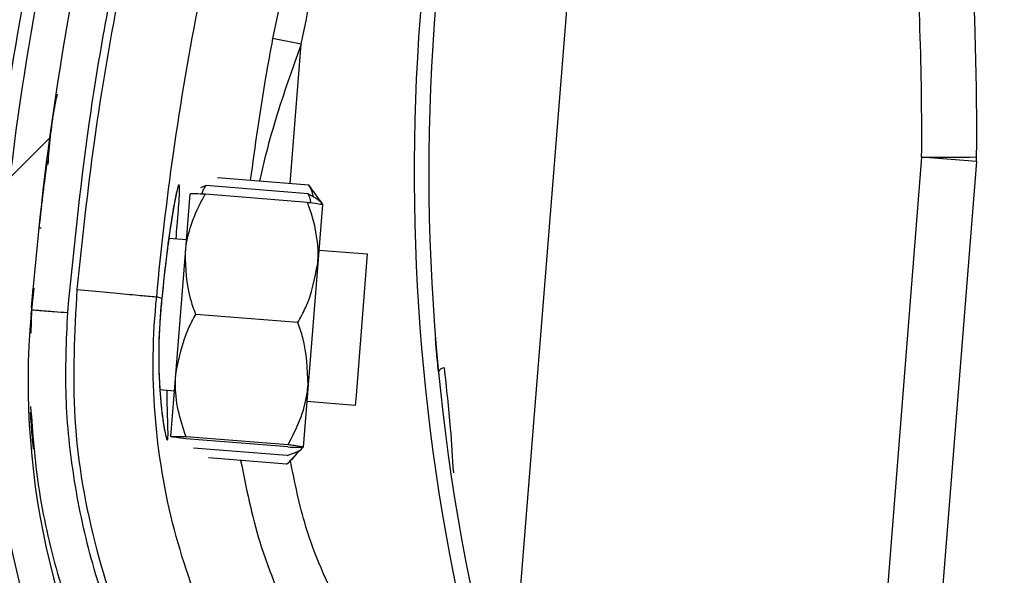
# Model space of a CAD drawing. Header units: inches. Extents: x 170 to 284, y 215 to 248.
# Tile 134 of 202: x 186.1453 to 186.2146, y 224.2889 to 224.328. Entities that reach past the tile are written whole.
import ezdxf

# ---------------------------------------------------------------- set-up
doc = ezdxf.new("R2010")
doc.units = ezdxf.units.IN
doc.header["$LTSCALE"] = 0.25
doc.header["$MEASUREMENT"] = 0
doc.layers.add('RH BENCH MOUNT', color=7, linetype='Continuous')
pattern_1 = [(45, (176.0930244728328, 218.320867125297), (-0.03026527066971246, 0.03026527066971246), [])]

msp = doc.modelspace()

# ---------------------------------------------------------------- hatches: boundary and pattern name
at = {"layer": 'RH BENCH MOUNT'}
h = msp.add_hatch(dxfattribs=at)
h.set_pattern_fill('ANSI31', color=256, scale=0.34241245, angle=2.8e-322, style=0)
h.set_pattern_definition([(45, (176.1263761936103, 218.320867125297), (-0.03026527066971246, 0.03026527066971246), [])])
edge = h.paths.add_edge_path(flags=0)
edge.add_arc((186.41301658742, 224.2130895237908), 0.021400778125, 89.9999999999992, 390.52248781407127, ccw=False)
edge.add_line((186.41301658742, 224.2344903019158), (186.485779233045, 224.2344903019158))
edge.add_arc((186.485779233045, 224.6453852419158), 0.4108949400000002, 270, 450.0000000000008)
edge.add_line((186.485779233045, 225.0562801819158), (186.00212164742, 225.0562801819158))
edge.add_arc((186.00212164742, 225.0605603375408), 0.004280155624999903, 180.0000000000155, 269.9999999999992, ccw=False)
edge.add_line((185.997841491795, 225.0605603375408), (185.997841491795, 225.1033618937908))
edge.add_arc((186.00212164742, 225.1033618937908), 0.004280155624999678, 360, 540, ccw=False)
edge.add_line((186.006401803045, 225.1033618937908), (186.006401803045, 225.0605603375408))
edge.add_line((186.006401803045, 225.0605603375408), (186.003169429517, 225.0605603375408))
edge.add_line((186.003169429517, 225.0605603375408), (186.003169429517, 225.1033618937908))
edge.add_arc((186.00212164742, 225.1033618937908), 0.001047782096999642, 360, 540.0000000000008)
edge.add_line((186.001073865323, 225.1033618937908), (186.001073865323, 225.0605603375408))
edge.add_arc((186.00212164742, 225.0605603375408), 0.001047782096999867, 180, 270)
edge.add_line((186.00212164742, 225.0595125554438), (186.485779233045, 225.0595125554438))
edge.add_arc((186.485779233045, 224.6453852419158), 0.4141273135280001, 269.9999999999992, 450, ccw=False)
edge.add_line((186.485779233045, 224.2312579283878), (186.41301658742, 224.2312579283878))
edge.add_arc((186.41301658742, 224.2130895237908), 0.018168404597, 450.0000000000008, 750.5224878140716)
edge.add_arc((186.4277648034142, 224.221784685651), 0.001047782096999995, 390.5224878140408, 495.0000000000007)
edge.add_line((186.4270239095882, 224.222525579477), (186.4183287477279, 224.2138304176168))
edge.add_line((186.4183287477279, 224.2138304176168), (186.4160431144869, 224.2161160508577))
edge.add_line((186.4160431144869, 224.2161160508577), (186.4247382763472, 224.224811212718))
edge.add_arc((186.4277648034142, 224.221784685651), 0.004280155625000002, 390.522487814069, 495.0000000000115, ccw=False)
h = msp.add_hatch(dxfattribs=at)
h.set_pattern_fill('ANSI31', color=256, scale=0.34241245, style=0)
h.set_pattern_definition(pattern_1)
edge = h.paths.add_edge_path(flags=0)
edge.add_line((186.4524275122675, 225.0520000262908), (186.1100150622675, 225.0520000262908))
edge.add_line((186.1100150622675, 225.0520000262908), (186.1100150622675, 225.0562801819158))
edge.add_line((186.1100150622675, 225.0562801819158), (186.4524275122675, 225.0562801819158))
edge.add_arc((186.4524275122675, 224.6453852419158), 0.4108949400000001, 269.9999999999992, 450, ccw=False)
edge.add_line((186.4524275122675, 224.2344903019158), (186.3796648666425, 224.2344903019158))
edge.add_line((186.3796648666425, 224.2344903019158), (186.3796648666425, 224.2387704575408))
edge.add_line((186.3796648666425, 224.2387704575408), (186.4524275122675, 224.2387704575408))
edge.add_arc((186.4524275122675, 224.6453852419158), 0.406614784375, 270, 450.0000000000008)
h = msp.add_hatch(dxfattribs=at)
h.set_pattern_fill('ANSI31', color=256, scale=0.34241245, angle=2.8e-322, style=0)
h.set_pattern_definition(pattern_1)
edge = h.paths.add_edge_path(flags=0)
edge.add_arc((186.1669971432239, 224.2148798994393), 0.001712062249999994, 445.455402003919, 467.6658223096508)
edge.add_line((186.1664775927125, 224.2165112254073), (186.1657450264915, 224.2188113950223))
edge.add_arc((186.1669971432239, 224.2148798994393), 0.004126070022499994, 445.4554020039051, 467.6658223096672, ccw=False)
edge.add_arc((186.1662917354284, 224.2060051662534), 0.01302879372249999, 396.9315693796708, 445.45540200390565, ccw=False)
edge.add_arc((186.1618095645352, 224.2032013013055), 0.01830194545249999, 355.45540200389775, 395.516775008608, ccw=False)
edge.add_arc((186.1683290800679, 224.2026830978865), 0.01176186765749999, 287.5962596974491, 355.45540200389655, ccw=False)
edge.add_arc((186.1662998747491, 224.2061075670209), 0.01566536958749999, 230.7124700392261, 290.88620181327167, ccw=False)
edge.add_arc((186.1721653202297, 224.2137821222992), 0.02532140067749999, 208.3096502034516, 231.4363353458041, ccw=False)
edge.add_arc((186.1635368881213, 224.2080789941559), 0.01504902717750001, 167.6111203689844, 204.77005164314, ccw=False)
edge.add_arc((186.1758215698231, 224.2057629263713), 0.02754708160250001, 448.763905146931, 528.3879757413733, ccw=False)
edge.add_arc((186.1754384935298, 224.2419974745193), 0.008748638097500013, 276.4140209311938, 423.3968342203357)
edge.add_arc((186.2001763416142, 224.3025811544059), 0.05672062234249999, 175.0260377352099, 248.465301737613, ccw=False)
edge.add_arc((186.3581052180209, 224.2912304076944), 0.2150521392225, 518.8814295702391, 535.6614556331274, ccw=False)
edge.add_arc((186.1840258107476, 224.3573809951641), 0.02884824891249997, 460.61424547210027, 516.869158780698, ccw=False)
edge.add_arc((186.1710761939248, 224.4131286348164), 0.0284373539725, 285.5759958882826, 339.1744695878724)
edge.add_arc((186.1835452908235, 224.4079469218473), 0.01494630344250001, 340.7468428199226, 396.0025941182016)
edge.add_arc((186.1799881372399, 224.4064091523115), 0.0187470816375, 393.4132765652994, 426.8950179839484)
edge.add_arc((186.1825893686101, 224.4110456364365), 0.0134739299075, 429.3329594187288, 467.7290477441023)
edge.add_arc((186.1805855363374, 224.4182465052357), 0.006011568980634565, 470.4379345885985, 491.1729756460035)
edge.add_arc((186.1897725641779, 224.4102342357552), 0.01816498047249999, 496.3546620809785, 535.455402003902)
edge.add_arc((186.1825703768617, 224.4108067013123), 0.01094007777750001, 535.4554020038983, 625.4554020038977)
edge.add_arc((186.1818514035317, 224.4017613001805), 0.001866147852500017, 265.4554020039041, 281.0976484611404)
edge.add_line((186.182210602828, 224.3999300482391), (186.1826752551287, 224.3975611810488))
edge.add_arc((186.1818514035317, 224.4017613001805), 0.004280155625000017, 265.4554020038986, 281.09764846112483, ccw=False)
edge.add_arc((186.1825703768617, 224.4108067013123), 0.01335408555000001, 175.4554020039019, 265.4554020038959, ccw=False)
edge.add_arc((186.1897725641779, 224.4102342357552), 0.020578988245, 496.06676031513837, 535.4554020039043, ccw=False)
edge.add_arc((186.1805855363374, 224.4182465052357), 0.008425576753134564, 470.0330691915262, 491.9551129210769, ccw=False)
edge.add_arc((186.1825893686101, 224.4110456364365), 0.01588793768, 429.1457042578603, 467.92598269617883, ccw=False)
edge.add_arc((186.1799881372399, 224.4064091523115), 0.02116108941, 393.5599327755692, 427.0325737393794, ccw=False)
edge.add_arc((186.1835452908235, 224.4079469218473), 0.01736031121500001, 340.63565013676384, 395.8212553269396, ccw=False)
edge.add_arc((186.1710761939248, 224.4131286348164), 0.030851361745, 285.3735592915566, 339.23493959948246, ccw=False)
edge.add_arc((186.1840258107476, 224.3573809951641), 0.02643424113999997, 460.3971115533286, 516.7790151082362)
edge.add_arc((186.3581052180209, 224.2912304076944), 0.21263813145, 518.8930704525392, 535.6650915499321)
edge.add_arc((186.2001763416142, 224.3025811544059), 0.05430661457, 535.0120286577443, 608.5699368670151)
edge.add_arc((186.1754384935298, 224.2419974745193), 0.01116264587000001, 275.516440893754, 423.9844891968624, ccw=False)
edge.add_arc((186.1758215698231, 224.2057629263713), 0.02513307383, 448.4268021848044, 528.4260597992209)
edge.add_arc((186.1635368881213, 224.2080789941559), 0.01263501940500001, 527.5384492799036, 564.4380987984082)
edge.add_arc((186.1721653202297, 224.2137821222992), 0.022907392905, 208.499708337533, 231.4751172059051)
edge.add_arc((186.1662998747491, 224.2061075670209), 0.01325136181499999, 230.6476424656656, 291.190651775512)
edge.add_arc((186.1683290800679, 224.2026830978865), 0.009347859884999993, 287.1779261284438, 355.4554020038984)
edge.add_arc((186.1618095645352, 224.2032013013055), 0.01588793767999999, 355.4554020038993, 395.4075808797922)
edge.add_arc((186.1662917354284, 224.2060051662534), 0.01061478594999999, 397.0899033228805, 445.4554020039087)

# ---------------------------------------------------------------- linework, layer by layer
for p, q in [((186.1798038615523, 224.2785479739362), (186.1849874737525, 224.3437629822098)), ((186.165103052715, 224.3262999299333), (186.163085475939, 224.3266812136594)), ((186.164319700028, 224.3164793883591), (186.165103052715, 224.3262999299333)), ((186.1472094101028, 224.3181111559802), (186.1472097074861, 224.3181133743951)), ((186.2087836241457, 224.3183507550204), (186.2063694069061, 224.2879774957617)), ((186.2126417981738, 224.3180440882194), (186.2087836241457, 224.3183507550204)), ((186.2126417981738, 224.3180440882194), (186.2102275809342, 224.2876708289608)), ((186.1656308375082, 224.3163748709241), (186.1592161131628, 224.3168862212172)), ((186.1569454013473, 224.3115908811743), (186.1572766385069, 224.3157461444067)), ((186.1583976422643, 224.3163429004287), (186.1579972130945, 224.3161879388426)), ((186.1655341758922, 224.3151622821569), (186.1583491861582, 224.3157350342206)), ((186.1655826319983, 224.315770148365), (186.1583976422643, 224.3163429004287)), ((186.1656308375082, 224.3163748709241), (186.1659038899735, 224.3159628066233)), ((186.1659279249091, 224.3159792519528), (186.1665950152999, 224.3150042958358)), ((186.1665949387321, 224.3150033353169), (186.1662637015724, 224.3108480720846)), ((186.1466234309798, 224.3133760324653), (186.1467940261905, 224.3133624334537)), ((186.1557828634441, 224.3126458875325), (186.1570216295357, 224.3125471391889)), ((186.156265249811, 224.3030585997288), (186.1569454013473, 224.3115908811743)), ((186.1663399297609, 224.3118043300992), (186.1697532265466, 224.3115322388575)), ((186.1662637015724, 224.3108480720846), (186.1655835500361, 224.3023157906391)), ((186.1697532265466, 224.3115322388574), (186.1689599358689, 224.3015806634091)), ((186.1462805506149, 224.3091114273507), (186.1460983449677, 224.3076029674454)), ((186.1461179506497, 224.3077652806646), (186.1462294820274, 224.3091178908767)), ((186.1552853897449, 224.3083865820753), (186.154924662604, 224.3085200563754)), ((186.1552853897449, 224.3083865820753), (186.1552854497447, 224.3083864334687)), ((186.1460983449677, 224.3076029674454), (186.1460691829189, 224.3059568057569)), ((186.1460751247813, 224.30724590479), (186.1460976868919, 224.3075195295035)), ((186.1648599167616, 224.3067039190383), (186.1576749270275, 224.307276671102)), ((186.1559163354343, 224.2986815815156), (186.156265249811, 224.3030585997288)), ((186.1561713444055, 224.3018805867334), (186.1551536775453, 224.3019617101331)), ((186.1655835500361, 224.3023157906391), (186.1652346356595, 224.2979387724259)), ((186.1689599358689, 224.3015806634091), (186.1689029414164, 224.3008656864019)), ((186.1689029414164, 224.300865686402), (186.1654896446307, 224.3011377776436)), ((186.1641620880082, 224.297949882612), (186.1569770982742, 224.2985226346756)), ((186.1641738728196, 224.2980977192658), (186.1569888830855, 224.2986704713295)), ((186.1641136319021, 224.2973420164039), (186.1575264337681, 224.2978671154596)), ((186.1652345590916, 224.297937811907), (186.1644214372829, 224.2970808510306)), ((186.1640654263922, 224.2967372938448), (186.158565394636, 224.297175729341))]:
    msp.add_line(p, q, dxfattribs=at)
for centre, radius, start, end in [((186.3579605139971, 224.2898540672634), 0.2160622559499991, 156.548380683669, 172.0151240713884), ((186.3581052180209, 224.2912304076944), 0.2150521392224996, 158.8814295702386, 175.6614556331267), ((186.3581052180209, 224.2912304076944), 0.2126381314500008, 158.8930704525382, 175.6650915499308), ((186.3196078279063, 224.3172733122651), 0.1465525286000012, 160.7960203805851, 197.473977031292), ((186.3196078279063, 224.3172733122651), 0.1455252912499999, 160.8098266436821, 199.3259522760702), ((186.3579605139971, 224.2898540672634), 0.2180957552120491, 162.6346252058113, 172.7089753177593), ((185.9947828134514, 224.3200780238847), 0.2140077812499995, 359.5375575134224, 4.357045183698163), ((185.9942036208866, 224.3201240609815), 0.2184591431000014, 359.5375575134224, 3.604432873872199), ((186.2104631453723, 224.4165900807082), 0.09825368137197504, 269.0205541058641, 271.2786452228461), ((186.2082044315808, 224.3183967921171), 0.004451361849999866, 355.4554020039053, 359.5375575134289), ((186.2001763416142, 224.3025811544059), 0.05672062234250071, 175.0260377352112, 248.4653017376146), ((186.2001763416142, 224.3025811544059), 0.05430661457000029, 175.0120286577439, 248.5699368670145), ((186.175221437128, 224.3029903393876), 0.0005320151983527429, 94.27791720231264, 150.2838179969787), ((186.2003704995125, 224.303736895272), 0.05786770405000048, 186.3572933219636, 214.7667559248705)]:
    msp.add_arc(centre, radius, start, end, dxfattribs=at)
for points, knots in [([(186.1486588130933, 224.3074052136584), (186.1491340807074, 224.312137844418), (186.1500870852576, 224.32162769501), (186.1528253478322, 224.3357640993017), (186.1564082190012, 224.3498340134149), (186.1596427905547, 224.3590104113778), (186.1612639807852, 224.3636096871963)], [0, 0, 0, 0, 0.246862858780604, 0.4950083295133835, 0.7468945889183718, 1, 1, 1, 1]), ([(186.1616368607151, 224.3630901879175), (186.1603782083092, 224.359548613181), (186.1578572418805, 224.3524551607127), (186.1548078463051, 224.3415818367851), (186.1523157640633, 224.330562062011), (186.1504390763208, 224.3197079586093), (186.1496707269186, 224.312498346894), (186.1493018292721, 224.3090368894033)], [0, 0, 0, 0, 0.2027568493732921, 0.4061035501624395, 0.6088604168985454, 0.8122072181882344, 1, 1, 1, 1]), ([(186.1735777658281, 224.3628987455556), (186.1730377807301, 224.3615078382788), (186.1710385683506, 224.3563582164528), (186.1680138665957, 224.3472712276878), (186.1650893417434, 224.3365599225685), (186.1636850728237, 224.3296371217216), (186.163085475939, 224.3266812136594)], [0, 0, 0, 0, 0.1185397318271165, 0.4388752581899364, 0.7604101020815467, 1, 1, 1, 1]), ([(186.165103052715, 224.3262999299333), (186.1656964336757, 224.3292252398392), (186.1670831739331, 224.3360617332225), (186.1699760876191, 224.3466624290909), (186.1729684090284, 224.3556557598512), (186.1749523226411, 224.3607659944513), (186.175486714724, 224.3621425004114)], [0, 0, 0, 0, 0.2395900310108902, 0.5599255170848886, 0.8814604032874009, 1, 1, 1, 1]), ([(186.1549246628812, 224.3085200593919), (186.1549246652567, 224.3085200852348), (186.155234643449, 224.3118924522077), (186.1560552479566, 224.3188961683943), (186.1578499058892, 224.3294603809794), (186.1602813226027, 224.3401774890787), (186.1632478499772, 224.3507630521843), (186.165700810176, 224.3576654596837), (186.1669272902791, 224.3611166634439)], [0, 0, 0, 0, 1.439079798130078e-06, 0.1877923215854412, 0.3908439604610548, 0.5938956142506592, 0.7969478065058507, 1, 1, 1, 1]), ([(186.163085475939, 224.3266812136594), (186.1629158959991, 224.3257740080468), (186.1622964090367, 224.3224599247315), (186.1618450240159, 224.3191248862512), (186.1615172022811, 224.3167027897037)], [0, 0, 0, 0, 0.2737425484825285, 1, 1, 1, 1]), ([(186.165103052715, 224.3262999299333), (186.1647846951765, 224.3254134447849), (186.163834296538, 224.3227670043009), (186.1628173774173, 224.3195433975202), (186.1622903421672, 224.3171974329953), (186.1621675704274, 224.316650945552)], [0, 0, 0, 0, 0.2786878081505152, 0.8319718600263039, 1, 1, 1, 1]), ([(186.1472749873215, 224.3178182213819), (186.1473847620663, 224.3191308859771), (186.1475241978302, 224.3207982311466), (186.1478604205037, 224.3224349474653), (186.1479319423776, 224.3227831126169)], [0, 0, 0, 0, 0.7872782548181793, 0.9999999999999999, 0.9999999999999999, 0.9999999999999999, 0.9999999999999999]), ([(186.147209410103, 224.3181111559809), (186.1471964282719, 224.3180148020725), (186.1471833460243, 224.3179177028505), (186.1470860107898, 224.3171717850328), (186.1469424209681, 224.3160788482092), (186.1467379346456, 224.3142757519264), (186.1466357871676, 224.3133750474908)], [0, 0, 0, 0, 0.3307707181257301, 0.3333292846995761, 0.6669765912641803, 0.9999999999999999, 0.9999999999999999, 0.9999999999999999, 0.9999999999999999]), ([(186.1562866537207, 224.3126057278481), (186.1563148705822, 224.3129242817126), (186.1564207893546, 224.314120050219), (186.1565260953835, 224.3155074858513), (186.1565476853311, 224.3163679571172), (186.1564662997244, 224.316462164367), (186.1562885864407, 224.3158235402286), (186.1559842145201, 224.3141200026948), (186.1556191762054, 224.311584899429), (186.1553992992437, 224.3094780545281), (186.1552853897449, 224.3083865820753)], [0, 0, 0, 0, 0.05114929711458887, 0.1920011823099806, 0.3334894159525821, 0.422421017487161, 0.5646212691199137, 0.7065362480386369, 0.8479681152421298, 1, 1, 1, 1]), ([(186.1563504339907, 224.3159529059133), (186.1563506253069, 224.315953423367), (186.1563593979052, 224.3159771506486), (186.1563170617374, 224.3158431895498), (186.156247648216, 224.3155325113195), (186.1561638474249, 224.3150746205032), (186.1561204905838, 224.3148377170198)], [0, 0, 0, 0, 0.005301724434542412, 0.2431048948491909, 0.6083977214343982, 1, 1, 1, 1]), ([(186.1569454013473, 224.3115908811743), (186.1569621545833, 224.3117579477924), (186.1570931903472, 224.3130646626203), (186.1576375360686, 224.3144655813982), (186.1582798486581, 224.3156113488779), (186.1583491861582, 224.3157350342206)], [0, 0, 0, 0, 0.1156468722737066, 0.9045342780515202, 1, 1, 1, 1]), ([(186.1583491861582, 224.3157350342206), (186.1580971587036, 224.3157448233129), (186.1575871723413, 224.3157646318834), (186.1573015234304, 224.3157620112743), (186.1572812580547, 224.315749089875), (186.1572766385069, 224.3157461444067)], [0, 0, 0, 0, 0.4299704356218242, 0.8700602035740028, 1, 1, 1, 1]), ([(186.1580942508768, 224.3157438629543), (186.1581240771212, 224.3158332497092), (186.1581940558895, 224.3160429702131), (186.1583234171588, 224.3162335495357), (186.1583976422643, 224.3163429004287)], [0, 0, 0, 0, 0.4262184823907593, 0.9999999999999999, 0.9999999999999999, 0.9999999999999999, 0.9999999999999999]), ([(186.1657872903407, 224.3151306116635), (186.1657720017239, 224.3152235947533), (186.1657361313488, 224.3154417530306), (186.1656385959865, 224.3156504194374), (186.1655826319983, 224.315770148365)], [0, 0, 0, 0, 0.4262184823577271, 1, 1, 1, 1]), ([(186.1655826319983, 224.315770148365), (186.165822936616, 224.3156406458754), (186.1663092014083, 224.3153785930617), (186.1665612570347, 224.3151202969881), (186.1665745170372, 224.314997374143), (186.1665747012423, 224.3149956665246)], [0, 0, 0, 0, 0.4906882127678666, 0.9929247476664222, 1, 1, 1, 1]), ([(186.1659534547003, 224.3155537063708), (186.1659130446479, 224.315738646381), (186.1658522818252, 224.3160167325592), (186.1656864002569, 224.3162850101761), (186.1656308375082, 224.3163748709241)], [0, 0, 0, 0, 0.665045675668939, 1, 1, 1, 1]), ([(186.1662637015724, 224.3108480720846), (186.1662736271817, 224.3110156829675), (186.166351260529, 224.3123266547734), (186.1660357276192, 224.3137961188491), (186.1655830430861, 224.3150291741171), (186.1655341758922, 224.3151622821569)], [0, 0, 0, 0, 0.1156468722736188, 0.9045342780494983, 1, 1, 1, 1]), ([(186.1655341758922, 224.3151622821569), (186.1657845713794, 224.315132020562), (186.166291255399, 224.3150707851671), (186.166572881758, 224.3150229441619), (186.1665908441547, 224.3150069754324), (186.1665949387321, 224.3150033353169)], [0, 0, 0, 0, 0.4299704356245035, 0.8700602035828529, 1, 1, 1, 1]), ([(186.1561204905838, 224.3148377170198), (186.1561123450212, 224.3147946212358), (186.1560511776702, 224.3144710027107), (186.1559044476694, 224.3135394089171), (186.1556943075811, 224.3120562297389), (186.1554807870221, 224.310291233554), (186.1553452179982, 224.3090281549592), (186.15528577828, 224.3083810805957), (186.1552856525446, 224.3083797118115)], [0, 0, 0, 0, 0.03583539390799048, 0.2690981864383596, 0.5116419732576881, 0.7561140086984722, 0.9994840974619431, 0.9999999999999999, 0.9999999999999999, 0.9999999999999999, 0.9999999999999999]), ([(186.1576749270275, 224.307276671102), (186.1575409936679, 224.3076468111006), (186.1570342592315, 224.3090472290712), (186.1569830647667, 224.3105127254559), (186.1569454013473, 224.3115908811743)], [0, 0, 0, 0, 0.2643068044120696, 1, 1, 1, 1]), ([(186.1648599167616, 224.3067039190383), (186.1650507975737, 224.3070481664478), (186.1657729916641, 224.308350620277), (186.1660557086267, 224.3097894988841), (186.1662637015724, 224.3108480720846)], [0, 0, 0, 0, 0.2643068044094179, 1, 1, 1, 1]), ([(186.1493013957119, 224.3090369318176), (186.1491432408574, 224.3060026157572), (186.1488216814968, 224.2998332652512), (186.1504076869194, 224.2908925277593), (186.153363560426, 224.282465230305), (186.157243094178, 224.2755560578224), (186.1616103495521, 224.2698072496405), (186.1646999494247, 224.2668526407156), (186.1662568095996, 224.2653638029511)], [0, 0, 0, 0, 0.1870908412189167, 0.3803918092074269, 0.5558755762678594, 0.7364481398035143, 0.8671952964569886, 1, 1, 1, 1]), ([(186.1493013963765, 224.3090369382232), (186.1500223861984, 224.3089682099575), (186.1514643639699, 224.3088307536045), (186.1532975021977, 224.3086569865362), (186.1546070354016, 224.3085368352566), (186.1548187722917, 224.308525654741), (186.1549246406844, 224.308520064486)], [0, 0, 0, 0, 0.2500007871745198, 0.5000009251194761, 0.7500005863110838, 0.9999999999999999, 0.9999999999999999, 0.9999999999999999, 0.9999999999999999]), ([(186.1743722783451, 224.2661553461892), (186.173952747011, 224.2664522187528), (186.1714382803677, 224.2682315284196), (186.1671993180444, 224.2720106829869), (186.1623287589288, 224.2780168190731), (186.1585642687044, 224.2847761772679), (186.1558977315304, 224.2922369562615), (186.1545682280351, 224.300242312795), (186.1546365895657, 224.3057822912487), (186.1549246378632, 224.3085200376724), (186.1549246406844, 224.308520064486)], [0, 0, 0, 0, 0.03155846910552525, 0.1891461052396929, 0.346733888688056, 0.5043277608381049, 0.6619226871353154, 0.8309600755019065, 0.9999983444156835, 1, 1, 1, 1]), ([(186.1552854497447, 224.3083864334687), (186.1552416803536, 224.3079334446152), (186.1551033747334, 224.3065020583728), (186.1550347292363, 224.3040896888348), (186.1551484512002, 224.3015311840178), (186.155377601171, 224.2995796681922), (186.1555809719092, 224.2985764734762), (186.1557069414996, 224.2983298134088), (186.1557394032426, 224.2988871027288), (186.1556811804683, 224.3001472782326), (186.1556641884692, 224.3014395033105), (186.155657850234, 224.3019215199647)], [0, 0, 0, 0, 0.0579972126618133, 0.183263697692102, 0.3064129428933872, 0.4347166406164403, 0.5675677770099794, 0.660949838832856, 0.7922661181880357, 0.9225125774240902, 1, 1, 1, 1]), ([(186.1552861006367, 224.308377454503), (186.1552814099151, 224.3083352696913), (186.155208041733, 224.3076754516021), (186.1551077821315, 224.306347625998), (186.1550568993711, 224.3045223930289), (186.1550724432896, 224.303212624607), (186.155112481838, 224.3026127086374), (186.1551201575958, 224.302497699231)], [0, 0, 0, 0, 0.020969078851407, 0.3279800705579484, 0.6261032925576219, 0.9283205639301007, 1, 1, 1, 1]), ([(186.1460983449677, 224.3076029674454), (186.1461325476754, 224.3076003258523), (186.1461851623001, 224.3075962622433), (186.1465044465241, 224.3075716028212), (186.1468349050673, 224.3075460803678), (186.1472451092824, 224.307514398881), (186.1478412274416, 224.307468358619), (186.1483367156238, 224.3074300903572), (186.1486588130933, 224.3074052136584)], [0, 0, 0, 0, 0.2394568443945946, 0.3683606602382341, 0.4999999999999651, 0.6316393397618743, 0.7605431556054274, 1, 1, 1, 1]), ([(186.166033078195, 224.2648511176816), (186.1645917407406, 224.2662111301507), (186.1617067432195, 224.2689333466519), (186.1580080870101, 224.273613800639), (186.1548239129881, 224.2786579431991), (186.1522549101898, 224.2840525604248), (186.1503055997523, 224.289700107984), (186.1490411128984, 224.2955346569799), (186.1484037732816, 224.3014664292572), (186.1485739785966, 224.3054297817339), (186.1486588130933, 224.3074052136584)], [0, 0, 0, 0, 0.1247413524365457, 0.2496837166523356, 0.374688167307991, 0.4999855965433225, 0.6253465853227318, 0.7503062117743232, 0.8755465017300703, 1, 1, 1, 1]), ([(186.156265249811, 224.3030585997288), (186.156480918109, 224.304156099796), (186.1567685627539, 224.3056198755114), (186.1574935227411, 224.3069450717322), (186.1576749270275, 224.307276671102)], [0, 0, 0, 0, 0.7497733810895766, 1, 1, 1, 1]), ([(186.1655835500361, 224.3023157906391), (186.1655444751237, 224.3034335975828), (186.1654923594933, 224.3049244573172), (186.1649864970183, 224.3063477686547), (186.1648599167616, 224.3067039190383)], [0, 0, 0, 0, 0.7497733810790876, 0.9999999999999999, 0.9999999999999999, 0.9999999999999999, 0.9999999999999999]), ([(186.1747593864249, 224.3032540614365), (186.1747128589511, 224.3037515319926), (186.1746251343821, 224.3046894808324), (186.174555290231, 224.305552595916), (186.1745509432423, 224.3056068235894), (186.1745492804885, 224.3056275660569)], [0, 0, 0, 0, 0.410859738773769, 0.7746496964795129, 1, 1, 1, 1]), ([(186.1758343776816, 224.2961303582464), (186.175769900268, 224.2971780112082), (186.1756168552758, 224.2996647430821), (186.1753412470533, 224.3021073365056), (186.1751817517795, 224.303520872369)], [0, 0, 0, 0, 0.4212971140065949, 1, 1, 1, 1]), ([(186.1569888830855, 224.2986704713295), (186.1567851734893, 224.2992863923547), (186.1563729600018, 224.3005327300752), (186.1562064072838, 224.3020241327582), (186.1562543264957, 224.3028665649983), (186.156265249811, 224.3030585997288)], [0, 0, 0, 0, 0.4299704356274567, 0.8700602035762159, 1, 1, 1, 1]), ([(186.1551201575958, 224.302497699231), (186.1551417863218, 224.3021068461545), (186.1551923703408, 224.3011927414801), (186.1553246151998, 224.3000766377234), (186.1554444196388, 224.2992924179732), (186.1555302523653, 224.298915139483), (186.1555324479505, 224.2989078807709), (186.1555330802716, 224.2989057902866)], [0, 0, 0, 0, 0.198100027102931, 0.4633049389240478, 0.7305309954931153, 0.9223938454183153, 1, 1, 1, 1]), ([(186.1641738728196, 224.2980977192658), (186.1644725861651, 224.2986735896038), (186.1650770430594, 224.2998388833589), (186.1654777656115, 224.3012850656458), (186.1655639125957, 224.3021244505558), (186.1655835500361, 224.3023157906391)], [0, 0, 0, 0, 0.4299704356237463, 0.8700602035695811, 1, 1, 1, 1]), ([(186.146045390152, 224.3007949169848), (186.1461892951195, 224.2989078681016), (186.1464920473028, 224.2949378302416), (186.1478431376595, 224.2890021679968), (186.149872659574, 224.2830671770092), (186.1525786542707, 224.2774039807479), (186.1559194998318, 224.2721082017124), (186.1598033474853, 224.2672034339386), (186.1628249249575, 224.264350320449), (186.1643330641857, 224.2629262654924)], [0, 0, 0, 0, 0.1313887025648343, 0.276420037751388, 0.4215581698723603, 0.5666389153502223, 0.7114924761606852, 0.8559992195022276, 1, 1, 1, 1]), ([(186.1462533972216, 224.2978108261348), (186.1462547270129, 224.2977999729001), (186.1462599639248, 224.2977572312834), (186.1461682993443, 224.2985077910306), (186.1460818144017, 224.2998103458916), (186.1460435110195, 224.300387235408)], [0, 0, 0, 0, 0.1593901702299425, 0.6277016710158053, 1, 1, 1, 1]), ([(186.1462534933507, 224.2978108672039), (186.1462548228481, 224.2978000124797), (186.1462600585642, 224.2977572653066), (186.1461683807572, 224.2985081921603), (186.1460818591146, 224.2998113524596), (186.1460435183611, 224.3003888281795)], [0, 0, 0, 0, 0.1593327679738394, 0.6274710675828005, 1, 1, 1, 1]), ([(186.146253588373, 224.2978109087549), (186.146254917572, 224.2978000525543), (186.1462601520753, 224.2977572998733), (186.1461684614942, 224.2985085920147), (186.1460819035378, 224.2998123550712), (186.1460435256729, 224.3003904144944)], [0, 0, 0, 0, 0.15927563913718, 0.627241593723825, 1, 1, 1, 1]), ([(186.1462537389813, 224.2978109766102), (186.1462550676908, 224.2978001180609), (186.1462603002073, 224.297757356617), (186.1461685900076, 224.2985092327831), (186.1460819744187, 224.299813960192), (186.1460435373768, 224.3003929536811)], [0, 0, 0, 0, 0.1591842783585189, 0.6268746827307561, 1, 1, 1, 1]), ([(186.1559163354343, 224.2986815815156), (186.1560452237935, 224.2986904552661), (186.156217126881, 224.2987022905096), (186.1568344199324, 224.2986768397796), (186.1569888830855, 224.2986704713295)], [0, 0, 0, 0, 0.7497733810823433, 0.9999999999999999, 0.9999999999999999, 0.9999999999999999, 0.9999999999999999]), ([(186.1569770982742, 224.2985226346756), (186.156726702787, 224.2985528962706), (186.1562200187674, 224.2986141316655), (186.1559383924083, 224.2986619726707), (186.1559204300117, 224.2986779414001), (186.1559163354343, 224.2986815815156)], [0, 0, 0, 0, 0.4299704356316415, 0.8700602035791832, 0.9999999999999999, 0.9999999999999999, 0.9999999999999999, 0.9999999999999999]), ([(186.1641136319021, 224.2973420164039), (186.1643714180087, 224.2974318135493), (186.1648930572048, 224.2976135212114), (186.1651828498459, 224.2978286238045), (186.1652154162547, 224.2979478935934), (186.1652158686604, 224.2979495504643)], [0, 0, 0, 0, 0.4906882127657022, 0.9929247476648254, 1, 1, 1, 1]), ([(186.1641620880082, 224.297949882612), (186.1644141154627, 224.2979400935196), (186.1649241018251, 224.2979202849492), (186.165209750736, 224.2979229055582), (186.1652300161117, 224.2979358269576), (186.1652346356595, 224.2979387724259)], [0, 0, 0, 0, 0.42997043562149, 0.8700602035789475, 1, 1, 1, 1]), ([(186.1652346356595, 224.2979387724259), (186.1651087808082, 224.297967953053), (186.1649409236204, 224.2980068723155), (186.1643273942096, 224.2980795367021), (186.1641738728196, 224.2980977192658)], [0, 0, 0, 0, 0.7497733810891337, 1, 1, 1, 1]), ([(186.1608362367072, 224.2969947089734), (186.1612199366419, 224.2950709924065), (186.1620459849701, 224.2909295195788), (186.1646649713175, 224.2849561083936), (186.1683627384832, 224.2791358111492), (186.1728169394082, 224.2741941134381), (186.1763133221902, 224.2716076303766), (186.1779043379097, 224.2704306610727)], [0, 0, 0, 0, 0.1810254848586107, 0.3897206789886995, 0.5984159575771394, 0.8172607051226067, 0.9999999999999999, 0.9999999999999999, 0.9999999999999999, 0.9999999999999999]), ([(186.1640654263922, 224.2967372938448), (186.1643700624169, 224.2970027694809), (186.1647050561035, 224.2972947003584), (186.1648538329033, 224.297621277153), (186.164867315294, 224.2976508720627)], [0, 0, 0, 0, 0.9093784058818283, 1, 1, 1, 1]), ([(186.1798181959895, 224.2732676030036), (186.1783627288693, 224.2743443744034), (186.1751642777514, 224.2767106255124), (186.171088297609, 224.2812310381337), (186.1677098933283, 224.2865567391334), (186.1653744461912, 224.2918454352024), (186.1646486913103, 224.2954495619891), (186.1643312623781, 224.2970259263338)], [0, 0, 0, 0, 0.1862448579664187, 0.4092810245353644, 0.6219695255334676, 0.8346579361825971, 1, 1, 1, 1])]:
    msp.add_open_spline(points, degree=3, knots=knots, dxfattribs=at)

doc.saveas('drawing.dxf')
